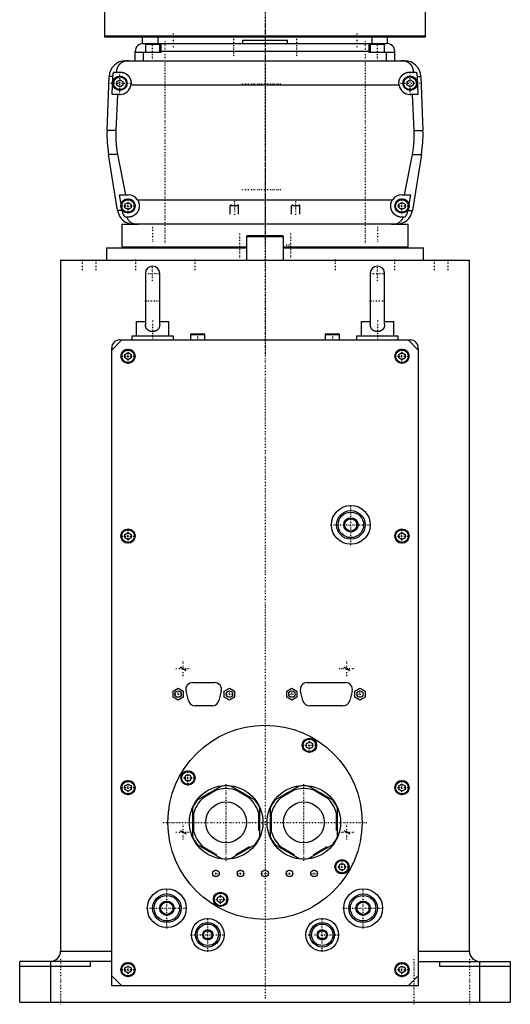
# Model space of a CAD drawing. Extents: x -120 to 120, y -1 to 1172.
# Tile 1 of 2: x -120 to 120, y -1 to 481. Entities that reach past the tile are written whole.
import ezdxf

# ---------------------------------------------------------------- set-up
doc = ezdxf.new("R2010")
doc.units = 0
doc.linetypes.add('CENTER', pattern=[1.5, 0.45, -0.5, 0.05, -0.5])
for name, color, linetype in [('AM_0', 7, 'CONTINUOUS'), ('AM_10', 7, 'CONTINUOUS'), ('AM_7', 7, 'CENTER')]:
    doc.layers.add(name, color=color, linetype=linetype)

msp = doc.modelspace()

# ---------------------------------------------------------------- linework, layer by layer
at = {"layer": 'AM_0', "color": 7, "linetype": 'CONTINUOUS'}
for p, q in [((-78.5, 485.5), (-78.5, 472.2)), ((78.5, 472.2), (78.5, 485.5)), ((-78.5, 472.7), (78.5, 472.7)), ((-78.5, 472.2), (78.5, 472.2)), ((-60, 468.97), (-60, 472.2)), ((-52.5, 472.2), (-52.5, 469)), ((52.5, 469), (52.5, 472.2)), ((60, 468.97), (60, 472.2)), ((-60, 469), (-59.5, 469)), ((-59.5, 469), (59.5, 469)), ((-58.5, 468.5), (-58.5, 464.5)), ((-51.5, 468.5), (-58.5, 468.5)), ((-55, 469), (-55, 468.5)), ((-51.5, 464.5), (-51.5, 468.5)), ((-51, 469), (-51, 464.5)), ((-11, 470.5), (-11, 469)), ((-11, 470.5), (11, 470.5)), ((11, 469), (11, 470.5)), ((51, 464.5), (51, 469)), ((51.5, 468.5), (51.5, 464.5)), ((58.5, 468.5), (51.5, 468.5)), ((55, 469), (55, 468.5)), ((58.5, 464.5), (58.5, 468.5)), ((-63.5, 460.5), (-63.5, 465)), ((-51, 464.5), (-63.5, 464.5)), ((-59.5, 460.5), (-59.5, 464.5)), ((51, 465), (-51, 465)), ((63.5, 464.5), (51, 464.5)), ((59.5, 460.5), (59.5, 464.5)), ((63.5, 460.5), (63.5, 465)), ((-68.3, 460.5), (68.3, 460.5)), ((-77.28, 426.46), (-76.29, 452.8)), ((-74.4, 452.8), (-76.29, 452.8)), ((-74.75, 444), (-74.4, 452.8)), ((-73.97, 455), (-71, 455)), ((71, 455), (73.97, 455)), ((74.4, 452.8), (76.29, 452.8)), ((74.4, 452.8), (74.75, 444)), ((76.29, 452.8), (77.28, 426.46)), ((-72.5, 450.37), (-71, 451.23)), ((-72.5, 448.63), (-72.5, 450.37)), ((-71, 447.77), (-72.5, 448.63)), ((-71, 451.23), (-69.5, 450.37)), ((-69.5, 448.63), (-71, 447.77)), ((-69.5, 450.37), (-69.5, 448.63)), ((65.59, 448.5), (-65.59, 448.5)), ((69.5, 450.37), (71, 451.23)), ((69.5, 448.63), (69.5, 450.37)), ((71, 447.77), (69.5, 448.63)), ((71, 451.23), (72.5, 450.37)), ((72.5, 448.63), (71, 447.77)), ((72.5, 450.37), (72.5, 448.63)), ((-71, 444), (-74.75, 444)), ((-72.2, 444), (-72.97, 426.46)), ((74.75, 444), (71, 444)), ((72.97, 426.46), (72.2, 444)), ((-72.97, 426.46), (-77.28, 426.46)), ((72.97, 426.46), (77.28, 426.46)), ((-72.1, 387.22), (-76.54, 414.6)), ((-72.1, 414.6), (-76.54, 414.6)), ((-72.1, 414.6), (-68.19, 395)), ((68.19, 395), (72.1, 414.6)), ((72.1, 414.6), (76.54, 414.6)), ((76.54, 414.6), (72.1, 387.22)), ((-70.39, 390.38), (-71.21, 395)), ((-71.21, 395), (-67, 395)), ((67, 395), (71.21, 395)), ((71.21, 395), (70.39, 390.38)), ((-68.5, 390.37), (-67, 391.23)), ((-68.5, 388.63), (-68.5, 390.37)), ((-67, 391.23), (-65.5, 390.37)), ((-65.5, 390.37), (-65.5, 388.63)), ((-62.39, 392.5), (62.39, 392.5)), ((65.5, 390.37), (67, 391.23)), ((65.5, 388.63), (65.5, 390.37)), ((67, 391.23), (68.5, 390.37)), ((68.5, 390.37), (68.5, 388.63)), ((-69.82, 387.22), (-72.1, 387.22)), ((-69.82, 387.22), (-69.87, 387.5)), ((-67, 387.77), (-68.5, 388.63)), ((-65.5, 388.63), (-67, 387.77)), ((67, 387.77), (65.5, 388.63)), ((68.5, 388.63), (67, 387.77)), ((69.87, 387.5), (69.82, 387.22)), ((69.82, 387.22), (72.1, 387.22)), ((-70, 380.5), (-70, 369.5)), ((-70, 380.5), (-61.92, 380.5)), ((-67, 384), (-68.39, 384)), ((64.2, 380.5), (-64.2, 380.5)), ((64.2, 380.5), (70, 380.5)), ((68.39, 384), (67, 384)), ((70, 369.5), (70, 380.5)), ((-8.6, 375), (-9, 374.6)), ((-9, 374.6), (-9, 363)), ((-9, 374.6), (9, 374.6)), ((-8.6, 375), (8.6, 375)), ((9, 374.6), (8.6, 375)), ((9, 363), (9, 374.6)), ((-77.5, 369), (-77.5, 363)), ((-77.5, 369), (-9.01, 369)), ((-70, 369.5), (-9.01, 369.5)), ((-55, 369.5), (-55, 369)), ((9.01, 369.5), (70, 369.5)), ((9.01, 369), (77.5, 369)), ((55, 369), (55, 369.5)), ((77.5, 363), (77.5, 369)), ((-100, 363), (-100, 25)), ((-100, 363), (100, 363)), ((100, 25), (100, 363)), ((-58.5, 356.5), (-58.5, 331.58)), ((-51.5, 331.58), (-51.5, 356.5)), ((51.5, 356.5), (51.5, 331.58)), ((58.5, 331.58), (58.5, 356.5)), ((-63, 333), (-63, 326)), ((-63, 333), (-58.5, 333)), ((-51.5, 333), (-47, 333)), ((-47, 326), (-47, 333)), ((47, 333), (47, 326)), ((47, 333), (51.5, 333)), ((58.5, 333), (63, 333)), ((63, 326), (63, 333)), ((-70, 324), (-75, 319)), ((-71, 324), (71, 324)), ((-65, 324), (-65, 326)), ((-65, 326), (-45, 326)), ((-45, 326), (-45, 324)), ((-36.1, 327), (-36.5, 326.6)), ((-36.5, 326.6), (-36.5, 324)), ((-36.5, 326.6), (-29.5, 326.6)), ((-36.1, 327), (-29.9, 327)), ((-29.5, 326.6), (-29.9, 327)), ((-29.5, 324), (-29.5, 326.6)), ((29.9, 327), (29.5, 326.6)), ((29.5, 326.6), (29.5, 324)), ((29.5, 326.6), (36.5, 326.6)), ((29.9, 327), (36.1, 327)), ((36.5, 326.6), (36.1, 327)), ((36.5, 324), (36.5, 326.6)), ((45, 324), (45, 326)), ((45, 326), (65, 326)), ((65, 326), (65, 324)), ((75, 319), (70, 324)), ((-75, 8), (-75, 320)), ((75, 320), (75, 8)), ((-68.5, 316.87), (-67, 317.73)), ((-68.5, 315.13), (-68.5, 316.87)), ((-67, 314.27), (-68.5, 315.13)), ((-67, 317.73), (-65.5, 316.87)), ((-65.5, 315.13), (-67, 314.27)), ((-65.5, 316.87), (-65.5, 315.13)), ((65.5, 316.87), (67, 317.73)), ((65.5, 315.13), (65.5, 316.87)), ((67, 314.27), (65.5, 315.13)), ((67, 317.73), (68.5, 316.87)), ((68.5, 315.13), (67, 314.27)), ((68.5, 316.87), (68.5, 315.13)), ((-68.5, 228.87), (-67, 229.73)), ((-68.5, 227.13), (-68.5, 228.87)), ((-67, 226.27), (-68.5, 227.13)), ((-67, 229.73), (-65.5, 228.87)), ((-65.5, 227.13), (-67, 226.27)), ((-65.5, 228.87), (-65.5, 227.13)), ((65.5, 228.87), (67, 229.73)), ((65.5, 227.13), (65.5, 228.87)), ((67, 226.27), (65.5, 227.13)), ((67, 229.73), (68.5, 228.87)), ((68.5, 227.13), (67, 226.27)), ((68.5, 228.87), (68.5, 227.13)), ((-35.34, 156.4), (-24.66, 156.4)), ((20.66, 156.4), (39.34, 156.4)), ((-45, 152.14), (-42.5, 153.59)), ((-45, 149.26), (-45, 152.14)), ((-42.5, 153.59), (-40, 152.14)), ((-40, 152.14), (-40, 149.26)), ((-37.42, 147.53), (-38.63, 152.13)), ((-21.37, 152.13), (-22.58, 147.53)), ((-19.9, 152.14), (-17.4, 153.59)), ((-19.9, 149.26), (-19.9, 152.14)), ((-17.4, 153.59), (-14.9, 152.14)), ((-14.9, 152.14), (-14.9, 149.26)), ((10.65, 152.14), (13.15, 153.59)), ((10.65, 149.26), (10.65, 152.14)), ((13.15, 153.59), (15.65, 152.14)), ((15.65, 152.14), (15.65, 149.26)), ((18.58, 147.53), (17.37, 152.13)), ((42.63, 152.13), (41.42, 147.53)), ((43.95, 152.14), (46.45, 153.59)), ((43.95, 149.26), (43.95, 152.14)), ((46.45, 153.59), (48.95, 152.14)), ((48.95, 152.14), (48.95, 149.26)), ((-42.5, 147.81), (-45, 149.26)), ((-40, 149.26), (-42.5, 147.81)), ((-25.87, 145), (-34.13, 145)), ((-17.4, 147.81), (-19.9, 149.26)), ((-14.9, 149.26), (-17.4, 147.81)), ((13.15, 147.81), (10.65, 149.26)), ((15.65, 149.26), (13.15, 147.81)), ((38.13, 145), (21.87, 145)), ((46.45, 147.81), (43.95, 149.26)), ((48.95, 149.26), (46.45, 147.81)), ((20.25, 126.54), (21.75, 127.4)), ((20.25, 124.81), (20.25, 126.54)), ((21.75, 127.4), (23.25, 126.54)), ((23.25, 126.54), (23.25, 124.81)), ((21.75, 123.94), (20.25, 124.81)), ((23.25, 124.81), (21.75, 123.94)), ((-39.4, 109.75), (-38.54, 111.25)), ((-38.54, 111.25), (-36.81, 111.25)), ((-36.81, 111.25), (-35.94, 109.75)), ((-68.5, 105.87), (-67, 106.73)), ((-67, 106.73), (-65.5, 105.87)), ((-38.54, 108.25), (-39.4, 109.75)), ((-36.81, 108.25), (-38.54, 108.25)), ((-35.94, 109.75), (-36.81, 108.25)), ((65.5, 105.87), (67, 106.73)), ((67, 106.73), (68.5, 105.87)), ((-68.5, 104.13), (-68.5, 105.87)), ((-67, 103.27), (-68.5, 104.13)), ((-65.5, 104.13), (-67, 103.27)), ((-65.5, 105.87), (-65.5, 104.13)), ((-21.3, 105.73), (-33.2, 98.85)), ((-23.51, 103.87), (-30.49, 99.84)), ((-4.8, 98.85), (-16.7, 105.73)), ((-7.51, 99.84), (-14.49, 103.87)), ((16.7, 105.73), (4.8, 98.85)), ((14.49, 103.87), (7.51, 99.84)), ((33.2, 98.85), (21.3, 105.73)), ((30.49, 99.84), (23.51, 103.87)), ((65.5, 104.13), (65.5, 105.87)), ((67, 103.27), (65.5, 104.13)), ((68.5, 104.13), (67, 103.27)), ((68.5, 105.87), (68.5, 104.13)), ((-35.5, 94.88), (-35.5, 81.12)), ((-35, 92.03), (-35, 83.97)), ((-3, 83.97), (-3, 92.03)), ((-2.5, 81.12), (-2.5, 94.88)), ((2.5, 94.88), (2.5, 81.12)), ((3, 92.03), (3, 83.97)), ((35, 83.97), (35, 92.03)), ((35.5, 81.12), (35.5, 94.88)), ((-33.2, 77.15), (-21.3, 70.27)), ((-16.7, 70.27), (-4.8, 77.15)), ((4.8, 77.15), (16.7, 70.27)), ((21.3, 70.27), (33.2, 77.15)), ((-30.49, 76.16), (-23.51, 72.13)), ((-14.49, 72.13), (-7.51, 76.16)), ((7.51, 76.16), (14.49, 72.13)), ((23.51, 72.13), (30.49, 76.16)), ((35.94, 66.25), (36.81, 67.75)), ((36.81, 67.75), (38.54, 67.75)), ((38.54, 67.75), (39.4, 66.25)), ((36.81, 64.75), (35.94, 66.25)), ((38.54, 64.75), (36.81, 64.75)), ((39.4, 66.25), (38.54, 64.75)), ((-23.25, 51.19), (-21.75, 52.06)), ((-23.25, 49.46), (-23.25, 51.19)), ((-21.75, 48.6), (-23.25, 49.46)), ((-21.75, 52.06), (-20.25, 51.19)), ((-20.25, 49.46), (-21.75, 48.6)), ((-20.25, 51.19), (-20.25, 49.46)), ((-100, 25), (-75, 25)), ((75, 25), (100, 25)), ((-120, 0), (-120, 20)), ((-75, 20), (-120, 20)), ((-105, 20), (-105, 0)), ((-85.5, 20), (-85.5, 17.5)), ((75, 20), (120, 20)), ((85.5, 17.5), (85.5, 20)), ((105, 20), (105, 0)), ((120, 20), (120, 0)), ((-85.5, 17.5), (-120, 17.5)), ((-68.5, 16.87), (-67, 17.73)), ((-68.5, 15.13), (-68.5, 16.87)), ((-67, 14.27), (-68.5, 15.13)), ((-67, 17.73), (-65.5, 16.87)), ((-65.5, 15.13), (-67, 14.27)), ((-65.5, 16.87), (-65.5, 15.13)), ((65.5, 16.87), (67, 17.73)), ((65.5, 15.13), (65.5, 16.87)), ((67, 14.27), (65.5, 15.13)), ((67, 17.73), (68.5, 16.87)), ((68.5, 15.13), (67, 14.27)), ((68.5, 16.87), (68.5, 15.13)), ((120, 17.5), (85.5, 17.5)), ((-75, 13), (-70, 8)), ((70, 8), (75, 13)), ((75, 8), (-75, 8)), ((-120, 0), (120, 0))]:
    msp.add_line(p, q, dxfattribs=at)
for points in [[(-66.56, 460.5, 0), (-66.61, 460.5, 0), (-66.7, 460.5, 0), (-66.8, 460.5, 0), (-66.84, 460.5, 0), (-66.89, 460.49, 0), (-66.98, 460.49, 0), (-67.08, 460.49, 0), (-67.17, 460.48, 0), (-67.26, 460.47, 0), (-67.35, 460.47, 0), (-67.4, 460.46, 0), (-67.45, 460.46, 0), (-67.54, 460.45, 0), (-67.63, 460.44, 0), (-67.72, 460.42, 0), (-67.82, 460.41, 0), (-67.91, 460.4, 0), (-67.95, 460.39, 0), (-68, 460.38, 0), (-68.09, 460.37, 0), (-68.18, 460.35, 0), (-68.23, 460.34, 0), (-68.27, 460.33, 0), (-68.36, 460.31, 0), (-68.45, 460.29, 0), (-68.49, 460.28, 0), (-68.53, 460.27, 0), (-68.62, 460.24, 0), (-68.71, 460.22, 0), (-68.79, 460.2, 0), (-68.88, 460.17, 0), (-68.96, 460.14, 0), (-69, 460.13, 0), (-69.04, 460.11, 0), (-69.13, 460.08, 0), (-69.21, 460.05, 0), (-69.29, 460.02, 0), (-69.37, 459.99, 0), (-69.45, 459.96, 0), (-69.49, 459.94, 0), (-69.53, 459.92, 0), (-69.6, 459.89, 0), (-69.68, 459.85, 0), (-69.76, 459.81, 0), (-69.83, 459.77, 0), (-69.91, 459.74, 0), (-69.94, 459.72, 0), (-69.98, 459.69, 0), (-70.05, 459.65, 0), (-70.12, 459.61, 0), (-70.19, 459.57, 0), (-70.26, 459.52, 0), (-70.33, 459.48, 0), (-70.37, 459.46, 0), (-70.4, 459.43, 0), (-70.47, 459.39, 0), (-70.53, 459.34, 0), (-70.6, 459.29, 0), (-70.66, 459.24, 0), (-70.72, 459.19, 0), (-70.75, 459.17, 0), (-70.78, 459.14, 0), (-70.84, 459.09, 0), (-70.9, 459.04, 0), (-70.93, 459.01, 0), (-70.96, 458.98, 0), (-71.02, 458.93, 0), (-71.08, 458.87, 0), (-71.1, 458.85, 0), (-71.13, 458.82, 0), (-71.19, 458.76, 0), (-71.24, 458.71, 0), (-71.29, 458.65, 0), (-71.34, 458.59, 0), (-71.4, 458.53, 0), (-71.42, 458.5, 0), (-71.45, 458.47, 0), (-71.5, 458.41, 0), (-71.54, 458.35, 0), (-71.59, 458.28, 0), (-71.64, 458.22, 0), (-71.68, 458.16, 0), (-71.71, 458.12, 0), (-71.73, 458.09, 0), (-71.77, 458.02, 0), (-71.82, 457.96, 0), (-71.86, 457.89, 0), (-71.9, 457.82, 0), (-71.94, 457.75, 0), (-71.96, 457.72, 0), (-71.98, 457.68, 0), (-72.02, 457.61, 0), (-72.06, 457.54, 0), (-72.1, 457.46, 0), (-72.13, 457.39, 0), (-72.17, 457.32, 0), (-72.18, 457.28, 0), (-72.2, 457.24, 0), (-72.24, 457.16, 0), (-72.27, 457.09, 0), (-72.3, 457.01, 0), (-72.33, 456.93, 0), (-72.36, 456.85, 0), (-72.37, 456.81, 0), (-72.39, 456.77, 0), (-72.42, 456.69, 0), (-72.44, 456.61, 0), (-72.46, 456.57, 0), (-72.47, 456.52, 0), (-72.49, 456.44, 0), (-72.52, 456.36, 0), (-72.53, 456.32, 0), (-72.54, 456.27, 0), (-72.56, 456.19, 0), (-72.58, 456.1, 0), (-72.6, 456.02, 0), (-72.62, 455.93, 0), (-72.63, 455.84, 0), (-72.64, 455.8, 0), (-72.65, 455.76, 0), (-72.66, 455.67, 0), (-72.68, 455.58, 0), (-72.72, 455.27, 0), (-72.74, 455, 0)], [(72.74, 455, 0), (72.74, 455.05, 0), (72.73, 455.14, 0), (72.72, 455.23, 0), (72.72, 455.27, 0), (72.71, 455.32, 0), (72.7, 455.41, 0), (72.69, 455.5, 0), (72.68, 455.59, 0), (72.66, 455.68, 0), (72.65, 455.76, 0), (72.64, 455.81, 0), (72.63, 455.85, 0), (72.61, 455.94, 0), (72.6, 456.03, 0), (72.58, 456.11, 0), (72.56, 456.2, 0), (72.54, 456.28, 0), (72.52, 456.33, 0), (72.51, 456.37, 0), (72.49, 456.45, 0), (72.46, 456.53, 0), (72.45, 456.58, 0), (72.44, 456.62, 0), (72.41, 456.7, 0), (72.39, 456.78, 0), (72.37, 456.82, 0), (72.36, 456.86, 0), (72.33, 456.94, 0), (72.3, 457.01, 0), (72.27, 457.09, 0), (72.23, 457.17, 0), (72.2, 457.24, 0), (72.18, 457.28, 0), (72.17, 457.32, 0), (72.13, 457.39, 0), (72.1, 457.46, 0), (72.06, 457.54, 0), (72.02, 457.61, 0), (71.98, 457.68, 0), (71.96, 457.71, 0), (71.94, 457.75, 0), (71.9, 457.82, 0), (71.86, 457.89, 0), (71.82, 457.95, 0), (71.78, 458.02, 0), (71.73, 458.08, 0), (71.71, 458.12, 0), (71.69, 458.15, 0), (71.64, 458.21, 0), (71.6, 458.28, 0), (71.55, 458.34, 0), (71.5, 458.4, 0), (71.45, 458.46, 0), (71.43, 458.49, 0), (71.4, 458.52, 0), (71.35, 458.58, 0), (71.3, 458.64, 0), (71.25, 458.7, 0), (71.19, 458.75, 0), (71.14, 458.81, 0), (71.11, 458.84, 0), (71.08, 458.87, 0), (71.03, 458.92, 0), (70.97, 458.98, 0), (70.94, 459, 0), (70.91, 459.03, 0), (70.85, 459.08, 0), (70.79, 459.13, 0), (70.76, 459.16, 0), (70.73, 459.18, 0), (70.67, 459.23, 0), (70.6, 459.28, 0), (70.54, 459.33, 0), (70.47, 459.38, 0), (70.41, 459.43, 0), (70.37, 459.45, 0), (70.34, 459.47, 0), (70.27, 459.52, 0), (70.2, 459.56, 0), (70.13, 459.61, 0), (70.06, 459.65, 0), (69.99, 459.69, 0), (69.95, 459.71, 0), (69.91, 459.73, 0), (69.84, 459.77, 0), (69.76, 459.81, 0), (69.69, 459.85, 0), (69.61, 459.88, 0), (69.53, 459.92, 0), (69.5, 459.94, 0), (69.46, 459.95, 0), (69.38, 459.99, 0), (69.3, 460.02, 0), (69.22, 460.05, 0), (69.13, 460.08, 0), (69.05, 460.11, 0), (69.01, 460.13, 0), (68.97, 460.14, 0), (68.89, 460.17, 0), (68.8, 460.19, 0), (68.72, 460.22, 0), (68.63, 460.24, 0), (68.54, 460.27, 0), (68.5, 460.28, 0), (68.46, 460.29, 0), (68.37, 460.31, 0), (68.28, 460.33, 0), (68.23, 460.34, 0), (68.19, 460.35, 0), (68.1, 460.36, 0), (68.01, 460.38, 0), (67.96, 460.39, 0), (67.91, 460.4, 0), (67.82, 460.41, 0), (67.73, 460.42, 0), (67.64, 460.44, 0), (67.55, 460.45, 0), (67.45, 460.46, 0), (67.41, 460.46, 0), (67.36, 460.47, 0), (67.27, 460.47, 0), (67.17, 460.48, 0), (67.08, 460.49, 0), (66.99, 460.49, 0), (66.89, 460.49, 0), (66.85, 460.5, 0), (66.8, 460.5, 0), (66.7, 460.5, 0), (66.61, 460.5, 0), (66.56, 460.5, 0)], [(-74.4, 452.8, 0), (-74.39, 452.86, 0), (-74.39, 452.98, 0), (-74.38, 453.1, 0), (-74.37, 453.16, 0), (-74.37, 453.23, 0), (-74.35, 453.35, 0), (-74.34, 453.47, 0), (-74.32, 453.6, 0), (-74.3, 453.72, 0), (-74.28, 453.85, 0), (-74.27, 453.91, 0), (-74.26, 453.97, 0), (-74.23, 454.1, 0), (-74.2, 454.22, 0), (-74.17, 454.34, 0), (-74.14, 454.47, 0), (-74.1, 454.59, 0), (-74.09, 454.65, 0), (-74.07, 454.71, 0), (-74.03, 454.83, 0), (-73.99, 454.94, 0), (-73.97, 455, 0)], [(-71, 455, 0), (-70.96, 455, 0), (-70.87, 455, 0), (-70.78, 455, 0), (-70.73, 454.99, 0), (-70.69, 454.99, 0), (-70.6, 454.99, 0), (-70.51, 454.98, 0), (-70.42, 454.97, 0), (-70.33, 454.96, 0), (-70.24, 454.95, 0), (-70.19, 454.94, 0), (-70.15, 454.93, 0), (-70.06, 454.92, 0), (-69.97, 454.9, 0), (-69.88, 454.88, 0), (-69.79, 454.86, 0), (-69.7, 454.84, 0), (-69.65, 454.83, 0), (-69.61, 454.82, 0), (-69.52, 454.8, 0), (-69.43, 454.77, 0), (-69.38, 454.76, 0), (-69.34, 454.74, 0), (-69.25, 454.72, 0), (-69.17, 454.69, 0), (-69.12, 454.67, 0), (-69.08, 454.65, 0), (-68.99, 454.62, 0), (-68.91, 454.59, 0), (-68.82, 454.55, 0), (-68.74, 454.51, 0), (-68.66, 454.48, 0), (-68.61, 454.46, 0), (-68.57, 454.44, 0), (-68.49, 454.39, 0), (-68.41, 454.35, 0), (-68.33, 454.31, 0), (-68.25, 454.26, 0), (-68.17, 454.22, 0), (-68.14, 454.2, 0), (-68.1, 454.17, 0), (-68.02, 454.12, 0), (-67.95, 454.07, 0), (-67.87, 454.02, 0), (-67.8, 453.97, 0), (-67.73, 453.92, 0), (-67.69, 453.89, 0), (-67.66, 453.87, 0), (-67.59, 453.81, 0), (-67.52, 453.76, 0), (-67.45, 453.7, 0), (-67.39, 453.65, 0), (-67.32, 453.59, 0), (-67.29, 453.56, 0), (-67.26, 453.53, 0), (-67.2, 453.47, 0), (-67.14, 453.41, 0), (-67.08, 453.35, 0), (-67.02, 453.29, 0), (-66.96, 453.23, 0), (-66.93, 453.2, 0), (-66.9, 453.17, 0), (-66.84, 453.1, 0), (-66.79, 453.04, 0), (-66.76, 453, 0), (-66.73, 452.97, 0), (-66.68, 452.9, 0), (-66.62, 452.83, 0), (-66.6, 452.8, 0), (-66.57, 452.76, 0), (-66.52, 452.69, 0), (-66.47, 452.62, 0), (-66.42, 452.55, 0), (-66.37, 452.47, 0), (-66.32, 452.4, 0), (-66.3, 452.36, 0), (-66.28, 452.32, 0), (-66.23, 452.24, 0), (-66.19, 452.17, 0), (-66.15, 452.09, 0), (-66.11, 452.01, 0), (-66.06, 451.93, 0), (-66.05, 451.89, 0), (-66.03, 451.85, 0), (-65.99, 451.77, 0), (-65.95, 451.68, 0), (-65.92, 451.6, 0), (-65.88, 451.52, 0), (-65.85, 451.43, 0), (-65.84, 451.39, 0), (-65.82, 451.35, 0), (-65.79, 451.26, 0), (-65.76, 451.18, 0), (-65.74, 451.09, 0), (-65.71, 451.01, 0), (-65.69, 450.92, 0), (-65.68, 450.88, 0), (-65.66, 450.83, 0), (-65.64, 450.75, 0), (-65.62, 450.66, 0), (-65.61, 450.57, 0), (-65.59, 450.48, 0), (-65.57, 450.4, 0), (-65.57, 450.35, 0), (-65.56, 450.31, 0), (-65.55, 450.22, 0), (-65.54, 450.13, 0), (-65.53, 450.09, 0), (-65.53, 450.04, 0), (-65.52, 449.96, 0), (-65.51, 449.87, 0), (-65.51, 449.82, 0), (-65.51, 449.78, 0), (-65.5, 449.69, 0), (-65.5, 449.61, 0), (-65.5, 449.52, 0), (-65.5, 449.43, 0), (-65.5, 449.35, 0), (-65.5, 449.3, 0), (-65.51, 449.26, 0), (-65.51, 449.17, 0), (-65.52, 449.08, 0), (-65.52, 448.99, 0), (-65.53, 448.9, 0), (-65.54, 448.81, 0), (-65.55, 448.77, 0), (-65.55, 448.72, 0), (-65.57, 448.63, 0), (-65.58, 448.54, 0), (-65.59, 448.5, 0)], [(65.59, 448.5, 0), (65.58, 448.54, 0), (65.57, 448.63, 0), (65.55, 448.72, 0), (65.55, 448.77, 0), (65.54, 448.81, 0), (65.53, 448.9, 0), (65.52, 448.99, 0), (65.52, 449.08, 0), (65.51, 449.17, 0), (65.51, 449.26, 0), (65.5, 449.3, 0), (65.5, 449.35, 0), (65.5, 449.43, 0), (65.5, 449.52, 0), (65.5, 449.61, 0), (65.5, 449.69, 0), (65.51, 449.78, 0), (65.51, 449.82, 0), (65.51, 449.87, 0), (65.52, 449.96, 0), (65.53, 450.04, 0), (65.53, 450.09, 0), (65.54, 450.13, 0), (65.55, 450.22, 0), (65.56, 450.31, 0), (65.57, 450.35, 0), (65.57, 450.4, 0), (65.59, 450.48, 0), (65.61, 450.57, 0), (65.62, 450.66, 0), (65.64, 450.75, 0), (65.66, 450.83, 0), (65.68, 450.88, 0), (65.69, 450.92, 0), (65.71, 451.01, 0), (65.74, 451.09, 0), (65.76, 451.18, 0), (65.79, 451.26, 0), (65.82, 451.35, 0), (65.84, 451.39, 0), (65.85, 451.43, 0), (65.88, 451.52, 0), (65.92, 451.6, 0), (65.95, 451.68, 0), (65.99, 451.77, 0), (66.03, 451.85, 0), (66.05, 451.89, 0), (66.06, 451.93, 0), (66.11, 452.01, 0), (66.15, 452.09, 0), (66.19, 452.17, 0), (66.23, 452.24, 0), (66.28, 452.32, 0), (66.3, 452.36, 0), (66.32, 452.4, 0), (66.37, 452.47, 0), (66.42, 452.55, 0), (66.47, 452.62, 0), (66.52, 452.69, 0), (66.57, 452.76, 0), (66.6, 452.8, 0), (66.62, 452.83, 0), (66.68, 452.9, 0), (66.73, 452.97, 0), (66.76, 453, 0), (66.79, 453.04, 0), (66.84, 453.1, 0), (66.9, 453.17, 0), (66.93, 453.2, 0), (66.96, 453.23, 0), (67.02, 453.29, 0), (67.08, 453.35, 0), (67.14, 453.41, 0), (67.2, 453.47, 0), (67.26, 453.53, 0), (67.29, 453.56, 0), (67.32, 453.59, 0), (67.39, 453.65, 0), (67.45, 453.7, 0), (67.52, 453.76, 0), (67.59, 453.81, 0), (67.66, 453.87, 0), (67.69, 453.89, 0), (67.73, 453.92, 0), (67.8, 453.97, 0), (67.87, 454.02, 0), (67.95, 454.07, 0), (68.02, 454.12, 0), (68.1, 454.17, 0), (68.14, 454.2, 0), (68.17, 454.22, 0), (68.25, 454.26, 0), (68.33, 454.31, 0), (68.41, 454.35, 0), (68.49, 454.39, 0), (68.57, 454.44, 0), (68.61, 454.46, 0), (68.66, 454.48, 0), (68.74, 454.51, 0), (68.82, 454.55, 0), (68.91, 454.59, 0), (68.99, 454.62, 0), (69.08, 454.65, 0), (69.12, 454.67, 0), (69.17, 454.69, 0), (69.25, 454.72, 0), (69.34, 454.74, 0), (69.38, 454.76, 0), (69.43, 454.77, 0), (69.52, 454.8, 0), (69.61, 454.82, 0), (69.65, 454.83, 0), (69.7, 454.84, 0), (69.79, 454.86, 0), (69.88, 454.88, 0), (69.97, 454.9, 0), (70.06, 454.92, 0), (70.15, 454.93, 0), (70.19, 454.94, 0), (70.24, 454.95, 0), (70.33, 454.96, 0), (70.42, 454.97, 0), (70.51, 454.98, 0), (70.6, 454.99, 0), (70.69, 454.99, 0), (70.73, 454.99, 0), (70.78, 455, 0), (70.87, 455, 0), (70.96, 455, 0), (71, 455, 0)], [(73.97, 455, 0), (73.99, 454.94, 0), (74.03, 454.83, 0), (74.07, 454.71, 0), (74.09, 454.65, 0), (74.1, 454.59, 0), (74.14, 454.47, 0), (74.17, 454.34, 0), (74.2, 454.22, 0), (74.23, 454.1, 0), (74.26, 453.97, 0), (74.27, 453.91, 0), (74.28, 453.85, 0), (74.3, 453.72, 0), (74.32, 453.6, 0), (74.34, 453.47, 0), (74.35, 453.35, 0), (74.37, 453.23, 0), (74.37, 453.16, 0), (74.38, 453.1, 0), (74.39, 452.98, 0), (74.39, 452.86, 0), (74.4, 452.8, 0)], [(-72.97, 426.46, 0), (-72.99, 426.13, 0), (-73.01, 425.49, 0), (-73.02, 424.84, 0), (-73.02, 424.53, 0), (-73.02, 424.21, 0), (-73.02, 423.57, 0), (-73, 422.93, 0), (-72.98, 422.28, 0), (-72.96, 421.63, 0), (-72.92, 420.97, 0), (-72.9, 420.64, 0), (-72.87, 420.31, 0), (-72.82, 419.65, 0), (-72.75, 418.98, 0), (-72.68, 418.31, 0), (-72.59, 417.64, 0), (-72.5, 416.96, 0), (-72.45, 416.62, 0), (-72.4, 416.29, 0), (-72.29, 415.61, 0), (-72.17, 414.94, 0), (-72.1, 414.6, 0)], [(72.1, 414.6, 0), (72.17, 414.94, 0), (72.29, 415.61, 0), (72.4, 416.29, 0), (72.45, 416.62, 0), (72.5, 416.96, 0), (72.59, 417.64, 0), (72.68, 418.31, 0), (72.75, 418.98, 0), (72.82, 419.65, 0), (72.87, 420.31, 0), (72.9, 420.64, 0), (72.92, 420.97, 0), (72.96, 421.63, 0), (72.98, 422.28, 0), (73, 422.93, 0), (73.02, 423.57, 0), (73.02, 424.21, 0), (73.02, 424.53, 0), (73.02, 424.84, 0), (73.01, 425.49, 0), (72.99, 426.13, 0), (72.97, 426.46, 0)], [(-62.39, 392.5, 0), (-62.36, 392.45, 0), (-62.3, 392.35, 0), (-62.24, 392.26, 0), (-62.21, 392.21, 0), (-62.18, 392.16, 0), (-62.13, 392.05, 0), (-62.08, 391.95, 0), (-62.03, 391.85, 0), (-61.98, 391.74, 0), (-61.93, 391.64, 0), (-61.91, 391.59, 0), (-61.89, 391.53, 0), (-61.85, 391.43, 0), (-61.81, 391.32, 0), (-61.77, 391.21, 0), (-61.74, 391.1, 0), (-61.71, 390.99, 0), (-61.69, 390.94, 0), (-61.68, 390.88, 0), (-61.65, 390.77, 0), (-61.62, 390.66, 0), (-61.61, 390.61, 0), (-61.6, 390.55, 0), (-61.58, 390.44, 0), (-61.56, 390.34, 0), (-61.56, 390.28, 0), (-61.55, 390.23, 0), (-61.53, 390.12, 0), (-61.52, 390.01, 0), (-61.51, 389.9, 0), (-61.51, 389.79, 0), (-61.5, 389.69, 0), (-61.5, 389.63, 0), (-61.5, 389.58, 0), (-61.5, 389.48, 0), (-61.5, 389.37, 0), (-61.5, 389.27, 0), (-61.51, 389.16, 0), (-61.52, 389.05, 0), (-61.52, 389, 0), (-61.53, 388.95, 0), (-61.54, 388.84, 0), (-61.55, 388.74, 0), (-61.57, 388.63, 0), (-61.59, 388.53, 0), (-61.61, 388.42, 0), (-61.62, 388.37, 0), (-61.63, 388.31, 0), (-61.65, 388.21, 0), (-61.68, 388.1, 0), (-61.71, 388, 0), (-61.74, 387.9, 0), (-61.77, 387.79, 0), (-61.79, 387.74, 0), (-61.81, 387.69, 0), (-61.84, 387.59, 0), (-61.88, 387.49, 0), (-61.92, 387.39, 0), (-61.96, 387.29, 0), (-62.01, 387.19, 0), (-62.03, 387.14, 0), (-62.05, 387.1, 0), (-62.1, 387, 0), (-62.15, 386.9, 0), (-62.18, 386.86, 0), (-62.2, 386.81, 0), (-62.26, 386.72, 0), (-62.31, 386.63, 0), (-62.34, 386.58, 0), (-62.37, 386.54, 0), (-62.43, 386.45, 0), (-62.49, 386.36, 0), (-62.55, 386.27, 0), (-62.61, 386.19, 0), (-62.67, 386.1, 0), (-62.71, 386.06, 0), (-62.74, 386.02, 0), (-62.81, 385.94, 0), (-62.87, 385.86, 0), (-62.94, 385.79, 0), (-63.01, 385.71, 0), (-63.09, 385.64, 0), (-63.12, 385.6, 0), (-63.16, 385.56, 0), (-63.23, 385.49, 0), (-63.31, 385.42, 0), (-63.38, 385.36, 0), (-63.46, 385.29, 0), (-63.55, 385.22, 0), (-63.59, 385.19, 0), (-63.63, 385.15, 0), (-63.71, 385.09, 0), (-63.8, 385.03, 0), (-63.89, 384.96, 0), (-63.98, 384.9, 0), (-64.07, 384.85, 0), (-64.12, 384.82, 0), (-64.16, 384.79, 0), (-64.26, 384.73, 0), (-64.36, 384.68, 0), (-64.45, 384.63, 0), (-64.55, 384.57, 0), (-64.65, 384.53, 0), (-64.7, 384.5, 0), (-64.76, 384.48, 0), (-64.86, 384.43, 0), (-64.96, 384.39, 0), (-65.02, 384.37, 0), (-65.07, 384.35, 0), (-65.17, 384.31, 0), (-65.28, 384.28, 0), (-65.34, 384.26, 0), (-65.39, 384.24, 0), (-65.5, 384.21, 0), (-65.61, 384.18, 0), (-65.72, 384.15, 0), (-65.83, 384.13, 0), (-65.94, 384.1, 0), (-66, 384.09, 0), (-66.05, 384.08, 0), (-66.16, 384.06, 0), (-66.27, 384.05, 0), (-66.39, 384.03, 0), (-66.5, 384.02, 0), (-66.61, 384.01, 0), (-66.67, 384.01, 0), (-66.72, 384.01, 0), (-66.83, 384, 0), (-66.94, 384, 0), (-67, 384, 0)], [(67, 384, 0), (66.94, 384, 0), (66.83, 384, 0), (66.72, 384.01, 0), (66.67, 384.01, 0), (66.61, 384.01, 0), (66.5, 384.02, 0), (66.39, 384.03, 0), (66.27, 384.05, 0), (66.16, 384.06, 0), (66.05, 384.08, 0), (66, 384.09, 0), (65.94, 384.1, 0), (65.83, 384.13, 0), (65.72, 384.15, 0), (65.61, 384.18, 0), (65.5, 384.21, 0), (65.39, 384.24, 0), (65.34, 384.26, 0), (65.28, 384.28, 0), (65.17, 384.31, 0), (65.07, 384.35, 0), (65.02, 384.37, 0), (64.96, 384.39, 0), (64.86, 384.43, 0), (64.76, 384.48, 0), (64.7, 384.5, 0), (64.65, 384.53, 0), (64.55, 384.57, 0), (64.45, 384.63, 0), (64.36, 384.68, 0), (64.26, 384.73, 0), (64.16, 384.79, 0), (64.12, 384.82, 0), (64.07, 384.85, 0), (63.98, 384.9, 0), (63.89, 384.96, 0), (63.8, 385.03, 0), (63.71, 385.09, 0), (63.63, 385.15, 0), (63.59, 385.19, 0), (63.55, 385.22, 0), (63.46, 385.29, 0), (63.38, 385.36, 0), (63.31, 385.42, 0), (63.23, 385.49, 0), (63.16, 385.56, 0), (63.12, 385.6, 0), (63.09, 385.64, 0), (63.01, 385.71, 0), (62.94, 385.79, 0), (62.87, 385.86, 0), (62.81, 385.94, 0), (62.74, 386.02, 0), (62.71, 386.06, 0), (62.67, 386.1, 0), (62.61, 386.19, 0), (62.55, 386.27, 0), (62.49, 386.36, 0), (62.43, 386.45, 0), (62.37, 386.54, 0), (62.34, 386.58, 0), (62.31, 386.63, 0), (62.26, 386.72, 0), (62.2, 386.81, 0), (62.18, 386.86, 0), (62.15, 386.9, 0), (62.1, 387, 0), (62.05, 387.1, 0), (62.03, 387.14, 0), (62.01, 387.19, 0), (61.96, 387.29, 0), (61.92, 387.39, 0), (61.88, 387.49, 0), (61.84, 387.59, 0), (61.81, 387.69, 0), (61.79, 387.74, 0), (61.77, 387.79, 0), (61.74, 387.9, 0), (61.71, 388, 0), (61.68, 388.1, 0), (61.65, 388.21, 0), (61.63, 388.31, 0), (61.62, 388.37, 0), (61.61, 388.42, 0), (61.59, 388.53, 0), (61.57, 388.63, 0), (61.55, 388.74, 0), (61.54, 388.84, 0), (61.53, 388.95, 0), (61.52, 389, 0), (61.52, 389.05, 0), (61.51, 389.16, 0), (61.5, 389.27, 0), (61.5, 389.37, 0), (61.5, 389.48, 0), (61.5, 389.58, 0), (61.5, 389.63, 0), (61.5, 389.69, 0), (61.51, 389.79, 0), (61.51, 389.9, 0), (61.52, 390.01, 0), (61.53, 390.12, 0), (61.55, 390.23, 0), (61.56, 390.28, 0), (61.56, 390.34, 0), (61.58, 390.44, 0), (61.6, 390.55, 0), (61.61, 390.61, 0), (61.62, 390.66, 0), (61.65, 390.77, 0), (61.68, 390.88, 0), (61.69, 390.94, 0), (61.71, 390.99, 0), (61.74, 391.1, 0), (61.77, 391.21, 0), (61.81, 391.32, 0), (61.85, 391.43, 0), (61.89, 391.53, 0), (61.91, 391.59, 0), (61.93, 391.64, 0), (61.98, 391.74, 0), (62.03, 391.85, 0), (62.08, 391.95, 0), (62.13, 392.05, 0), (62.18, 392.16, 0), (62.21, 392.21, 0), (62.24, 392.26, 0), (62.3, 392.35, 0), (62.36, 392.45, 0), (62.39, 392.5, 0)], [(-68.39, 384, 0), (-68.45, 384.08, 0), (-68.56, 384.23, 0), (-68.67, 384.39, 0), (-68.72, 384.47, 0), (-68.77, 384.55, 0), (-68.88, 384.72, 0), (-68.98, 384.89, 0), (-69.07, 385.07, 0), (-69.17, 385.25, 0), (-69.26, 385.43, 0), (-69.3, 385.53, 0), (-69.34, 385.62, 0), (-69.42, 385.81, 0), (-69.49, 385.99, 0), (-69.55, 386.17, 0), (-69.61, 386.35, 0), (-69.66, 386.54, 0), (-69.69, 386.63, 0), (-69.71, 386.73, 0), (-69.76, 386.92, 0), (-69.8, 387.12, 0), (-69.82, 387.22, 0)], [(69.82, 387.22, 0), (69.8, 387.12, 0), (69.76, 386.92, 0), (69.71, 386.73, 0), (69.69, 386.63, 0), (69.66, 386.54, 0), (69.61, 386.35, 0), (69.55, 386.17, 0), (69.49, 385.99, 0), (69.42, 385.81, 0), (69.34, 385.62, 0), (69.3, 385.53, 0), (69.26, 385.43, 0), (69.17, 385.25, 0), (69.07, 385.07, 0), (68.98, 384.89, 0), (68.88, 384.72, 0), (68.77, 384.55, 0), (68.72, 384.47, 0), (68.67, 384.39, 0), (68.56, 384.23, 0), (68.45, 384.08, 0), (68.39, 384, 0)], [(-67.64, 384, 0), (-67.57, 383.81, 0), (-67.42, 383.45, 0), (-67.24, 383.11, 0), (-67.14, 382.95, 0), (-67.04, 382.79, 0), (-66.82, 382.49, 0), (-66.59, 382.22, 0), (-66.32, 381.96, 0), (-66.16, 381.81, 0), (-66.11, 381.77, 0), (-66.07, 381.73, 0), (-66.04, 381.71, 0), (-66.02, 381.69, 0), (-65.97, 381.66, 0), (-65.92, 381.62, 0), (-65.87, 381.58, 0), (-65.81, 381.55, 0), (-65.76, 381.51, 0), (-65.73, 381.49, 0), (-65.71, 381.47, 0), (-65.65, 381.44, 0), (-65.6, 381.4, 0), (-65.57, 381.39, 0), (-65.54, 381.37, 0), (-65.49, 381.34, 0), (-65.43, 381.31, 0), (-65.4, 381.29, 0), (-65.38, 381.27, 0), (-65.32, 381.24, 0), (-65.26, 381.21, 0), (-65.2, 381.18, 0), (-65.14, 381.15, 0), (-65.08, 381.12, 0), (-65.05, 381.11, 0), (-65.02, 381.09, 0), (-64.96, 381.07, 0), (-64.9, 381.04, 0), (-64.83, 381.01, 0), (-64.77, 380.99, 0), (-64.71, 380.96, 0), (-64.68, 380.95, 0), (-64.64, 380.94, 0), (-64.58, 380.91, 0), (-64.52, 380.89, 0), (-64.45, 380.87, 0), (-64.39, 380.85, 0), (-64.32, 380.83, 0), (-64.29, 380.82, 0), (-64.25, 380.81, 0), (-64.19, 380.79, 0), (-64.12, 380.77, 0), (-64.05, 380.75, 0), (-63.98, 380.73, 0), (-63.92, 380.72, 0), (-63.88, 380.71, 0), (-63.85, 380.7, 0), (-63.78, 380.69, 0), (-63.71, 380.67, 0), (-63.64, 380.66, 0), (-63.57, 380.64, 0), (-63.5, 380.63, 0), (-63.46, 380.62, 0), (-63.43, 380.62, 0), (-63.36, 380.61, 0), (-63.28, 380.59, 0), (-63.25, 380.59, 0), (-63.21, 380.58, 0), (-63.14, 380.57, 0), (-63.07, 380.57, 0), (-63.03, 380.56, 0), (-62.99, 380.56, 0), (-62.92, 380.55, 0), (-62.85, 380.54, 0), (-62.77, 380.54, 0), (-62.7, 380.53, 0), (-62.63, 380.52, 0), (-62.59, 380.52, 0), (-62.55, 380.52, 0), (-62.48, 380.51, 0), (-62.41, 380.51, 0), (-62.15, 380.5, 0), (-61.92, 380.5, 0)], [(61.92, 380.5, 0), (62.15, 380.5, 0), (62.41, 380.51, 0), (62.48, 380.51, 0), (62.55, 380.52, 0), (62.59, 380.52, 0), (62.63, 380.52, 0), (62.7, 380.53, 0), (62.77, 380.54, 0), (62.85, 380.54, 0), (62.92, 380.55, 0), (62.99, 380.56, 0), (63.03, 380.56, 0), (63.07, 380.57, 0), (63.14, 380.57, 0), (63.21, 380.58, 0), (63.25, 380.59, 0), (63.28, 380.59, 0), (63.36, 380.61, 0), (63.43, 380.62, 0), (63.46, 380.62, 0), (63.5, 380.63, 0), (63.57, 380.64, 0), (63.64, 380.66, 0), (63.71, 380.67, 0), (63.78, 380.69, 0), (63.86, 380.7, 0), (63.89, 380.71, 0), (63.93, 380.72, 0), (63.99, 380.74, 0), (64.06, 380.75, 0), (64.13, 380.77, 0), (64.2, 380.79, 0), (64.27, 380.81, 0), (64.3, 380.82, 0), (64.33, 380.83, 0), (64.4, 380.85, 0), (64.47, 380.87, 0), (64.53, 380.9, 0), (64.6, 380.92, 0), (64.66, 380.94, 0), (64.69, 380.96, 0), (64.72, 380.97, 0), (64.79, 380.99, 0), (64.85, 381.02, 0), (64.91, 381.05, 0), (64.97, 381.07, 0), (65.03, 381.1, 0), (65.06, 381.11, 0), (65.09, 381.13, 0), (65.15, 381.16, 0), (65.21, 381.19, 0), (65.27, 381.22, 0), (65.33, 381.25, 0), (65.39, 381.28, 0), (65.42, 381.3, 0), (65.45, 381.31, 0), (65.5, 381.35, 0), (65.56, 381.38, 0), (65.59, 381.4, 0), (65.61, 381.41, 0), (65.67, 381.45, 0), (65.72, 381.48, 0), (65.75, 381.5, 0), (65.78, 381.52, 0), (65.83, 381.56, 0), (65.88, 381.59, 0), (65.93, 381.63, 0), (65.98, 381.67, 0), (66.03, 381.71, 0), (66.06, 381.73, 0), (66.08, 381.75, 0), (66.13, 381.79, 0), (66.18, 381.83, 0), (66.34, 381.97, 0), (66.6, 382.23, 0), (66.84, 382.51, 0), (67.05, 382.81, 0), (67.15, 382.97, 0), (67.25, 383.13, 0), (67.42, 383.46, 0), (67.57, 383.82, 0), (67.64, 384, 0)], [(-51.5, 331.58, 0), (-51.5, 331.52, 0), (-51.5, 331.42, 0), (-51.51, 331.31, 0), (-51.51, 331.26, 0), (-51.51, 331.2, 0), (-51.52, 331.1, 0), (-51.54, 330.99, 0), (-51.55, 330.89, 0), (-51.57, 330.79, 0), (-51.59, 330.68, 0), (-51.6, 330.63, 0), (-51.61, 330.58, 0), (-51.64, 330.48, 0), (-51.67, 330.38, 0), (-51.7, 330.28, 0), (-51.73, 330.19, 0), (-51.77, 330.09, 0), (-51.79, 330.04, 0), (-51.81, 329.99, 0), (-51.85, 329.9, 0), (-51.9, 329.8, 0), (-51.92, 329.76, 0), (-51.94, 329.71, 0), (-51.99, 329.62, 0), (-52.05, 329.54, 0), (-52.08, 329.49, 0), (-52.1, 329.45, 0), (-52.16, 329.37, 0), (-52.23, 329.28, 0), (-52.29, 329.21, 0), (-52.36, 329.13, 0), (-52.43, 329.05, 0), (-52.46, 329.02, 0), (-52.5, 328.98, 0), (-52.57, 328.91, 0), (-52.65, 328.84, 0), (-52.73, 328.77, 0), (-52.81, 328.71, 0), (-52.89, 328.65, 0), (-52.93, 328.62, 0), (-52.97, 328.59, 0), (-53.06, 328.54, 0), (-53.15, 328.48, 0), (-53.24, 328.43, 0), (-53.33, 328.39, 0), (-53.42, 328.34, 0), (-53.47, 328.32, 0), (-53.52, 328.3, 0), (-53.62, 328.26, 0), (-53.71, 328.22, 0), (-53.81, 328.19, 0), (-53.91, 328.16, 0), (-54.01, 328.13, 0), (-54.06, 328.12, 0), (-54.11, 328.1, 0), (-54.22, 328.08, 0), (-54.32, 328.06, 0), (-54.42, 328.04, 0), (-54.53, 328.03, 0), (-54.63, 328.02, 0), (-54.68, 328.01, 0), (-54.74, 328.01, 0), (-54.84, 328, 0), (-54.95, 328, 0), (-55, 328, 0), (-55.05, 328, 0), (-55.16, 328, 0), (-55.26, 328.01, 0), (-55.32, 328.01, 0), (-55.37, 328.02, 0), (-55.47, 328.03, 0), (-55.58, 328.04, 0), (-55.68, 328.06, 0), (-55.78, 328.08, 0), (-55.89, 328.1, 0), (-55.94, 328.12, 0), (-55.99, 328.13, 0), (-56.09, 328.16, 0), (-56.19, 328.19, 0), (-56.29, 328.22, 0), (-56.38, 328.26, 0), (-56.48, 328.3, 0), (-56.53, 328.32, 0), (-56.57, 328.34, 0), (-56.67, 328.39, 0), (-56.76, 328.43, 0), (-56.85, 328.48, 0), (-56.94, 328.54, 0), (-57.02, 328.59, 0), (-57.07, 328.62, 0), (-57.11, 328.65, 0), (-57.19, 328.71, 0), (-57.27, 328.77, 0), (-57.35, 328.84, 0), (-57.43, 328.91, 0), (-57.5, 328.98, 0), (-57.54, 329.02, 0), (-57.57, 329.05, 0), (-57.64, 329.13, 0), (-57.71, 329.2, 0), (-57.77, 329.28, 0), (-57.84, 329.37, 0), (-57.89, 329.45, 0), (-57.92, 329.49, 0), (-57.95, 329.53, 0), (-58, 329.62, 0), (-58.06, 329.71, 0), (-58.08, 329.76, 0), (-58.1, 329.8, 0), (-58.15, 329.9, 0), (-58.19, 329.99, 0), (-58.21, 330.04, 0), (-58.23, 330.09, 0), (-58.27, 330.18, 0), (-58.3, 330.28, 0), (-58.33, 330.38, 0), (-58.36, 330.48, 0), (-58.39, 330.58, 0), (-58.4, 330.63, 0), (-58.41, 330.68, 0), (-58.43, 330.79, 0), (-58.45, 330.89, 0), (-58.46, 330.99, 0), (-58.48, 331.1, 0), (-58.49, 331.21, 0), (-58.49, 331.26, 0), (-58.49, 331.31, 0), (-58.5, 331.42, 0), (-58.5, 331.52, 0), (-58.5, 331.58, 0)], [(58.5, 331.58, 0), (58.5, 331.52, 0), (58.5, 331.42, 0), (58.49, 331.31, 0), (58.49, 331.26, 0), (58.49, 331.2, 0), (58.48, 331.1, 0), (58.46, 330.99, 0), (58.45, 330.89, 0), (58.43, 330.79, 0), (58.41, 330.68, 0), (58.4, 330.63, 0), (58.39, 330.58, 0), (58.36, 330.48, 0), (58.33, 330.38, 0), (58.3, 330.28, 0), (58.27, 330.19, 0), (58.23, 330.09, 0), (58.21, 330.04, 0), (58.19, 329.99, 0), (58.15, 329.9, 0), (58.1, 329.8, 0), (58.08, 329.76, 0), (58.06, 329.71, 0), (58.01, 329.62, 0), (57.95, 329.54, 0), (57.92, 329.49, 0), (57.9, 329.45, 0), (57.84, 329.37, 0), (57.77, 329.28, 0), (57.71, 329.21, 0), (57.64, 329.13, 0), (57.57, 329.05, 0), (57.54, 329.02, 0), (57.5, 328.98, 0), (57.43, 328.91, 0), (57.35, 328.84, 0), (57.27, 328.77, 0), (57.19, 328.71, 0), (57.11, 328.65, 0), (57.07, 328.62, 0), (57.03, 328.59, 0), (56.94, 328.54, 0), (56.85, 328.48, 0), (56.76, 328.43, 0), (56.67, 328.39, 0), (56.58, 328.34, 0), (56.53, 328.32, 0), (56.48, 328.3, 0), (56.38, 328.26, 0), (56.29, 328.22, 0), (56.19, 328.19, 0), (56.09, 328.16, 0), (55.99, 328.13, 0), (55.94, 328.12, 0), (55.89, 328.1, 0), (55.78, 328.08, 0), (55.68, 328.06, 0), (55.58, 328.04, 0), (55.47, 328.03, 0), (55.37, 328.02, 0), (55.32, 328.01, 0), (55.26, 328.01, 0), (55.16, 328, 0), (55.05, 328, 0), (55, 328, 0), (54.95, 328, 0), (54.84, 328, 0), (54.74, 328.01, 0), (54.68, 328.01, 0), (54.63, 328.02, 0), (54.53, 328.03, 0), (54.42, 328.04, 0), (54.32, 328.06, 0), (54.22, 328.08, 0), (54.11, 328.1, 0), (54.06, 328.12, 0), (54.01, 328.13, 0), (53.91, 328.16, 0), (53.81, 328.19, 0), (53.71, 328.22, 0), (53.62, 328.26, 0), (53.52, 328.3, 0), (53.47, 328.32, 0), (53.43, 328.34, 0), (53.33, 328.39, 0), (53.24, 328.43, 0), (53.15, 328.48, 0), (53.06, 328.54, 0), (52.98, 328.59, 0), (52.93, 328.62, 0), (52.89, 328.65, 0), (52.81, 328.71, 0), (52.73, 328.77, 0), (52.65, 328.84, 0), (52.57, 328.91, 0), (52.5, 328.98, 0), (52.46, 329.02, 0), (52.43, 329.05, 0), (52.36, 329.13, 0), (52.29, 329.2, 0), (52.23, 329.28, 0), (52.16, 329.37, 0), (52.11, 329.45, 0), (52.08, 329.49, 0), (52.05, 329.53, 0), (52, 329.62, 0), (51.94, 329.71, 0), (51.92, 329.76, 0), (51.9, 329.8, 0), (51.85, 329.9, 0), (51.81, 329.99, 0), (51.79, 330.04, 0), (51.77, 330.09, 0), (51.73, 330.18, 0), (51.7, 330.28, 0), (51.67, 330.38, 0), (51.64, 330.48, 0), (51.61, 330.58, 0), (51.6, 330.63, 0), (51.59, 330.68, 0), (51.57, 330.79, 0), (51.55, 330.89, 0), (51.54, 330.99, 0), (51.52, 331.1, 0), (51.51, 331.21, 0), (51.51, 331.26, 0), (51.51, 331.31, 0), (51.5, 331.42, 0), (51.5, 331.52, 0), (51.5, 331.58, 0)]]:
    msp.add_polyline3d(points, dxfattribs=at)
for centre, radius in [((-71, 449.5), 3.5), ((71, 449.5), 3.5), ((-71, 449.5), 3.1), ((71, 449.5), 3.1), ((-67, 389.5), 3.5), ((-67, 389.5), 3.1), ((67, 389.5), 3.5), ((67, 389.5), 3.1), ((-67, 316), 3.5), ((-67, 316), 3.1), ((67, 316), 3.5), ((67, 316), 3.1), ((42, 233.5), 9.5), ((42, 233.5), 7), ((42, 233.5), 6.25), ((42, 233.5), 3.5), ((42, 233.5), 3), ((-67, 228), 3.5), ((67, 228), 3.5), ((-67, 228), 3.1), ((67, 228), 3.1), ((-42.5, 150.7), 1.55), ((-17.4, 150.7), 1.55), ((13.15, 150.7), 1.55), ((46.45, 150.7), 1.55), ((0, 88), 47.5), ((21.75, 125.67), 3.5), ((21.75, 125.67), 3.1), ((-37.67, 109.75), 3.5), ((-37.67, 109.75), 3.1), ((-67, 105), 3.5), ((-67, 105), 3.1), ((-19, 88), 18), ((19, 88), 18), ((67, 105), 3.5), ((67, 105), 3.1), ((-19, 88), 10), ((19, 88), 10), ((37.67, 66.25), 3.5), ((37.67, 66.25), 3.1), ((-24, 63), 1.65), ((-12, 63), 1.65), ((0, 63), 1.65), ((12, 63), 1.65), ((24, 63), 1.65), ((-48, 46), 9.5), ((-48, 46), 7), ((-21.75, 50.33), 3.5), ((-21.75, 50.33), 3.1), ((48, 46), 9.5), ((48, 46), 7), ((-48, 46), 6.25), ((-48, 46), 3.5), ((-48, 46), 3), ((48, 46), 6.25), ((48, 46), 3.5), ((48, 46), 3), ((-28, 33), 8), ((-28, 33), 6), ((28, 33), 8), ((28, 33), 6), ((-28, 33), 5.25), ((-28, 33), 2.5), ((-28, 33), 2), ((28, 33), 5.25), ((28, 33), 2.5), ((28, 33), 2), ((-67, 16), 3.5), ((67, 16), 3.5), ((-67, 16), 3.1), ((67, 16), 3.1)]:
    msp.add_circle(centre, radius, dxfattribs=at)
for centre, radius, start, end in [((-59.5, 465), 4, 90, 180), ((59.5, 465), 4, 0, 90), ((-68.3, 452.5), 8, 90, 177.861), ((68.3, 452.5), 8, 2.139, 90), ((-71, 449.5), 5.5, 270, 349.5243), ((71, 449.5), 5.5, 190.4757, 270), ((-17.32, 424.22), 60, 177.861, 189.225), ((17.32, 424.22), 60, 350.775, 2.139), ((-67, 389.5), 5.5, 33.0557, 90), ((67, 389.5), 5.5, 90, 146.9443), ((-64.2, 388.5), 8, 189.225, 270), ((64.2, 388.5), 8, 270, 350.775), ((-55, 356.5), 3.5, 0, 180), ((55, 356.5), 3.5, 0, 180), ((-71, 320), 4, 90, 180), ((71, 320), 4, 0, 90), ((-35.34, 153), 3.4, 90, 194.7436), ((-24.66, 153), 3.4, 345.2564, 90), ((20.66, 153), 3.4, 90, 194.7436), ((39.34, 153), 3.4, 345.2564, 90), ((-34.13, 148.4), 3.4, 194.7436, 270), ((-25.87, 148.4), 3.4, 270, 345.2564), ((21.87, 148.4), 3.4, 194.7436, 270), ((38.13, 148.4), 3.4, 270, 345.2564), ((-19, 88), 16.5, 0, 240), ((-19, 88), 17.87, 82.6199, 97.3801), ((19, 88), 16.5, 0, 240), ((19, 88), 17.87, 82.6199, 97.3801), ((-19, 88), 17.87, 142.6199, 157.3801), ((-19, 88), 17.87, 22.6199, 37.3801), ((19, 88), 17.87, 142.6199, 157.3801), ((19, 88), 17.88, 22.6199, 37.3801), ((-19, 88), 17.87, 202.6199, 217.3801), ((-19, 88), 17.88, 322.6199, 337.3801), ((19, 88), 17.87, 202.6199, 217.3801), ((19, 88), 17.88, 322.6199, 337.3801), ((-19, 88), 17.87, 262.6199, 277.3801), ((19, 88), 17.87, 262.6199, 277.3801), ((-105, 25), 5, 270, 0), ((105, 25), 5, 180, 270)]:
    msp.add_arc(centre, radius, start, end, dxfattribs=at)
at = {"layer": 'AM_10', "color": 7, "linetype": 'CONTINUOUS'}
for p, q in [((-16.62, 390.16), (-17, 389.5)), ((-13.38, 390.16), (-13, 389.5)), ((13.38, 390.16), (13, 389.5)), ((16.62, 390.16), (17, 389.5)), ((-13, 389.5), (-17, 389.5)), ((-17, 385.5), (-17, 389.5)), ((-13, 385.5), (-13, 389.5)), ((17, 389.5), (13, 389.5)), ((13, 385.5), (13, 389.5)), ((17, 385.5), (17, 389.5)), ((-41.5, 164.07), (-38.5, 162.33)), ((38.5, 164.07), (41.5, 162.33)), ((-41.5, 84.07), (-38.5, 82.33)), ((38.5, 84.07), (41.5, 82.33))]:
    msp.add_line(p, q, dxfattribs=at)
at = {"layer": 'AM_7', "color": 4, "linetype": 'CENTER'}
for p, q in [((0, 1171.88), (0, 316.62)), ((0, 700.5), (0, 370.5)), ((0, 480.07), (0, 459.92)), ((-45, 473.8), (-45, 467.2)), ((-15.35, 472.7), (-15.35, 461.7)), ((15.35, 472.7), (15.35, 461.7)), ((45, 473.8), (45, 467.2)), ((-55, 460.1), (-55, 468.9)), ((-49, 470), (-49, 371)), ((49, 470), (49, 371)), ((55, 460.1), (55, 468.9)), ((0, 458.19), (0, 421.06)), ((-71, 443.72), (-71, 455.27)), ((71, 443.72), (71, 455.27)), ((-76.78, 449.5), (-65.22, 449.5)), ((-11.38, 449.2), (7.87, 449.2)), ((65.22, 449.5), (76.78, 449.5)), ((0, 424.35), (0, 389.2)), ((0, 406.4), (0, 1.6)), ((-11.38, 397.5), (7.87, 397.5)), ((-67, 385.82), (-67, 393.18)), ((-15, 391.8), (-15, 385.2)), ((15, 391.8), (15, 385.2)), ((67, 385.82), (67, 393.18)), ((-70.67, 389.5), (-63.33, 389.5)), ((0, 388.38), (0, 380.12)), ((63.33, 389.5), (70.67, 389.5)), ((-55, 380.9), (-55, 372.1)), ((55, 380.9), (55, 372.1)), ((-12.5, 376.05), (-12.5, 363.95)), ((12.5, 376.05), (12.5, 363.95)), ((10.4, 370.5), (12.6, 370.5)), ((-89.5, 363.25), (-89.5, 357.75)), ((-82.69, 363.25), (-82.69, 357.75)), ((-63.29, 363.25), (-63.29, 357.75)), ((-34.25, 363.25), (-34.25, 357.75)), ((34.25, 363.25), (34.25, 357.75)), ((63.29, 363.25), (63.29, 357.75)), ((82.69, 363.25), (82.69, 357.75)), ((89.5, 363.25), (89.5, 357.75)), ((-58.67, 356.5), (-51.33, 356.5)), ((-55, 352.82), (-55, 360.18)), ((51.33, 356.5), (58.67, 356.5)), ((55, 352.82), (55, 360.18)), ((-58.85, 343), (-51.15, 343)), ((51.15, 343), (58.85, 343)), ((-55, 333.45), (-55, 323.55)), ((55, 333.45), (55, 323.55)), ((-33, 327.15), (-33, 323.85)), ((33, 327.15), (33, 323.85)), ((-67, 312.32), (-67, 319.68)), ((67, 312.32), (67, 319.68)), ((-70.67, 316), (-63.33, 316)), ((63.33, 316), (70.67, 316)), ((42, 223.53), (42, 243.47)), ((-67, 224.32), (-67, 231.68)), ((32.02, 233.5), (51.98, 233.5)), ((67, 224.32), (67, 231.68)), ((-70.67, 228), (-63.33, 228)), ((63.33, 228), (70.67, 228)), ((-40, 159.53), (-40, 166.88)), ((40, 159.53), (40, 166.88)), ((-43.67, 163.2), (-36.33, 163.2)), ((36.33, 163.2), (43.67, 163.2)), ((-44.13, 150.7), (-40.87, 150.7)), ((-42.5, 149.07), (-42.5, 152.33)), ((-19.03, 150.7), (-15.77, 150.7)), ((-17.4, 149.07), (-17.4, 152.33)), ((11.52, 150.7), (14.78, 150.7)), ((13.15, 149.07), (13.15, 152.33)), ((44.82, 150.7), (48.08, 150.7)), ((46.45, 149.07), (46.45, 152.33)), ((18.08, 125.67), (25.43, 125.67)), ((21.75, 122), (21.75, 129.35)), ((-37.67, 106.08), (-37.67, 113.42)), ((-67, 101.33), (-67, 108.67)), ((-41.35, 109.75), (-34, 109.75)), ((-19, 69.1), (-19, 106.9)), ((19, 69.1), (19, 106.9)), ((67, 101.33), (67, 108.67)), ((-70.67, 105), (-63.33, 105)), ((63.33, 105), (70.67, 105)), ((-49.88, 88), (49.88, 88)), ((-40, 79.53), (-40, 86.88)), ((40, 79.53), (40, 86.88)), ((-43.67, 83.2), (-36.33, 83.2)), ((36.33, 83.2), (43.67, 83.2)), ((37.67, 62.58), (37.67, 69.93)), ((-25.73, 63), (-22.27, 63)), ((-24, 61.27), (-24, 64.73)), ((-13.73, 63), (-10.27, 63)), ((-12, 61.27), (-12, 64.73)), ((-1.73, 63), (1.73, 63)), ((10.27, 63), (13.73, 63)), ((12, 61.27), (12, 64.73)), ((22.27, 63), (25.73, 63)), ((24, 61.27), (24, 64.73)), ((34, 66.25), (41.35, 66.25)), ((-48, 36.02), (-48, 55.98)), ((-21.75, 46.65), (-21.75, 54)), ((48, 36.02), (48, 55.98)), ((-25.43, 50.33), (-18.07, 50.33)), ((-57.98, 46), (-38.02, 46)), ((38.02, 46), (57.98, 46)), ((-28, 24.6), (-28, 41.4)), ((28, 24.6), (28, 41.4)), ((-36.4, 33), (-19.6, 33)), ((19.6, 33), (36.4, 33)), ((-100, 21), (-100, -1)), ((-67, 12.32), (-67, 19.68)), ((67, 12.32), (67, 19.68)), ((73, -1), (73, 21)), ((100, 21), (100, -1)), ((-70.67, 16), (-63.33, 16)), ((63.33, 16), (70.67, 16))]:
    msp.add_line(p, q, dxfattribs=at)

doc.saveas('drawing.dxf')
